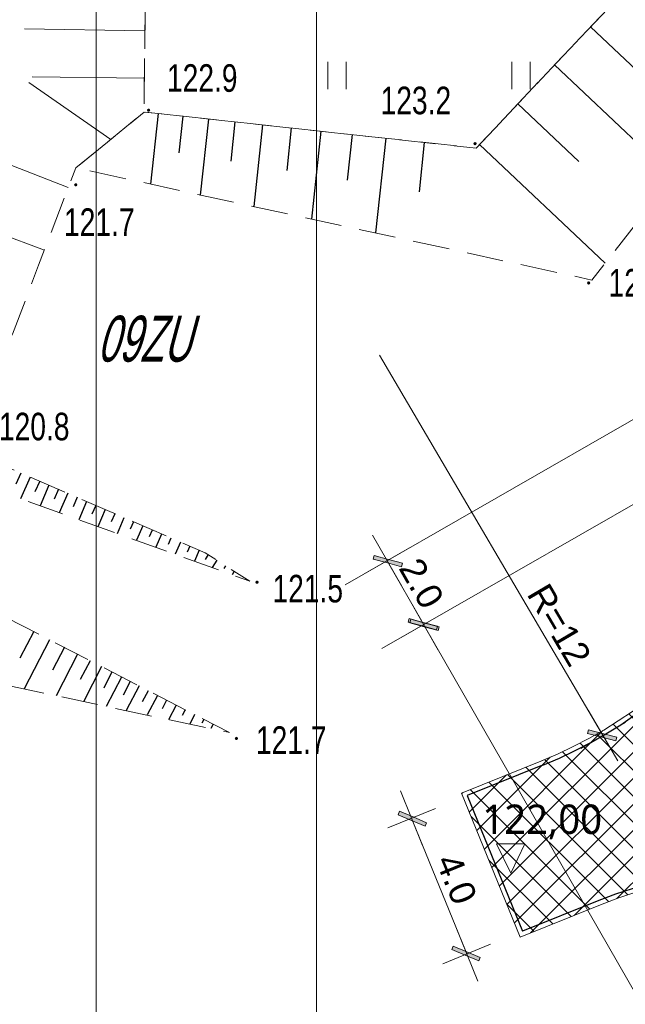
# Model space of a CAD drawing. Header units: metres. Extents: x 7464056 to 7464277, y 5957530 to 5957827.
# Tile 6 of 26: x 7464137 to 7464154, y 5957566 to 5957592. Entities that reach past the tile are written whole.
import ezdxf

# ---------------------------------------------------------------- set-up
doc = ezdxf.new("R2010")
doc.units = ezdxf.units.M
doc.header["$MEASUREMENT"] = 0
doc.linetypes.add('1.0_0.5', pattern=[1.5, 1, -0.5])
doc.layers.get('0').update_dxf_attribs({"color": 2, "linetype": 'CONTINUOUS', "lineweight": 5})
doc.layers.get('Defpoints').update_dxf_attribs({"linetype": 'CONTINUOUS'})
for name, color, linetype in [('000 Inne (niezydentyfikowane)', 7, 'CONTINUOUS'), ('pikieta naturalna', 7, 'CONTINUOUS'), ('skarpa nieumocniona', 7, 'CONTINUOUS'), ('trawnik', 7, 'CONTINUOUS')]:
    doc.layers.add(name, color=color, linetype=linetype)
for name, color, linetype, lineweight in [('__A-asfalt', 253, 'CONTINUOUS', 5), ('__A-krawężnik', 5, 'CONTINUOUS', 30), ('__A-rzędne projektowane', 7, 'CONTINUOUS', 15), ('__A-Wymiary', 7, 'CONTINUOUS', 13), ('A-Tabelka', 7, 'CONTINUOUS', 18), ('pikieta naturalna-Atr2', 8, 'CONTINUOUS', 9)]:
    doc.layers.add(name, color=color, linetype=linetype, lineweight=lineweight)
doc.styles.add('arial', font='arial.ttf')
doc.styles.get("Standard").update_dxf_attribs({"font": 'Working1250', "width": 0.75})
doc.styles.add('trebuchet', font='trebuc.ttf')
doc.dimstyles.new('250', dxfattribs={"dimscale": 0.1, "dimtxt": 7, "dimasz": 1, "dimexe": 1.25, "dimexo": 0.625, "dimgap": 1.5, "dimtad": 1, "dimzin": 4, "dimdsep": 46, "dimtxsty": 'arial', "dimblk": 'W', "dimcen": 1, "dimse1": 1, "dimse2": 1, "dimclrd": 256, "dimclrt": 7, "dimadec": 1, "dimazin": 0, "dimtm": 1e-09, "dimtfac": 1, "dimtmove": 0, "dimatfit": 0, "dimldrblk": 'W', "dimfxl": 0, "dimlwd": 5, "dimarcsym": 0})

# ---------------------------------------------------------------- blocks, each defined once
blk = doc.blocks.new('PW01')
at = {"linetype": 'Continuous', "lineweight": 13}
h = blk.add_hatch(color=0, dxfattribs=at)
edge = h.paths.add_edge_path()
edge.add_arc((0, 0), 0.045, 0, 360)
blk = doc.blocks.new('TU04')
at = {"color": 0, "linetype": 'Continuous', "lineweight": 13}
for p, q in [((0, 0), (0, 0.75)), ((0.5, 0), (0.5, 0.75))]:
    blk.add_line(p, q, dxfattribs=at)
blk = doc.blocks.new('Kota2')
at = {"color": 0}
blk.add_lwpolyline([(-0.386, 0.799), (0, 0), (0.386, 0.799)], close=True, dxfattribs=at)
at = {"color": 0, "style": 'trebuchet'}
blk.add_attdef('POZIOM', (-0.775, 1.071), '', height=1, dxfattribs=at)
blk = doc.blocks.new('W')
h = blk.add_hatch(color=256)
h.paths.add_polyline_path([(0.65, 0), (2.98, 2.33), (2.27, 3.04), (0, 0.76), (0, 0)])
h.paths.add_polyline_path([(0, 0), (0, 0.76), (-0.56, 0.21), (-0.76, 0)])
h.paths.add_polyline_path([(0, -0.65), (0.15, -0.5), (0.65, 0), (0, 0)])
h.paths.add_polyline_path([(-3.39, -2.62), (-2.68, -3.33), (0, -0.65), (0, 0), (-0.76, 0)])
blk.add_hatch(color=256).paths.add_polyline_path([(-3.39, -2.62), (-2.68, -3.33), (0, -0.65), (0, 0), (-0.76, 0)])
for p, q in [((0, -7), (0, 7)), ((-0.56, 0.21), (2.27, 3.04)), ((2.27, 3.04), (2.98, 2.33)), ((-8, 0), (8, 0)), ((-0.56, 0.21), (-3.39, -2.62)), ((0.15, -0.5), (2.98, 2.33)), ((-3.39, -2.62), (-2.68, -3.33)), ((0.15, -0.5), (-2.68, -3.33))]:
    blk.add_line(p, q)
blk = doc.blocks.new('*D86')
at = {"layer": '__A-Wymiary', "lineweight": 5, "ltscale": 0.25}
blk.add_line((7464148.372, 5957575.902), (7464158.823, 5957557.688), dxfattribs=at)
at = {"layer": 'Defpoints', "color": 0}
for p in [(7464148.322, 5957575.989), (7464158.873, 5957557.601), (7464158.873, 5957557.601)]:
    blk.add_point(p, dxfattribs=at)
at = {"layer": '__A-Wymiary', "linetype": 'ByBlock', "lineweight": 5, "xscale": 0.1, "yscale": 0.1, "zscale": 0.1}
for p, rotation in [((7464148.322, 5957575.989), 119.8467112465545), ((7464158.873, 5957557.601), 299.8467112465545)]:
    blk.add_blockref('W', p, dxfattribs=dict(at, rotation=rotation))
at = {"layer": '__A-Wymiary', "color": 7, "ltscale": 0.25, "insert": (7464155.72, 5957564.116), "char_height": 0.7, "attachment_point": 5, "rotation": 299.8467, "style": 'arial'}
blk.add_mtext('21.20', dxfattribs=at)
blk = doc.blocks.new('*D93')
at = {"layer": '__A-Wymiary', "lineweight": 5, "ltscale": 0.25}
blk.add_line((7464147.376, 5957577.637), (7464148.272, 5957576.076), dxfattribs=at)
at = {"layer": 'Defpoints', "color": 0}
for p in [(7464149.331, 5957578.874), (7464150.326, 5957577.139), (7464148.322, 5957575.989)]:
    blk.add_point(p, dxfattribs=at)
at = {"layer": '__A-Wymiary', "linetype": 'ByBlock', "lineweight": 5, "xscale": 0.1, "yscale": 0.1, "zscale": 0.1}
for p, rotation in [((7464147.327, 5957577.724), 119.8467115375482), ((7464148.322, 5957575.989), 299.8467115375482)]:
    blk.add_blockref('W', p, dxfattribs=dict(at, rotation=rotation))
at = {"layer": '__A-Wymiary', "color": 7, "ltscale": 0.25, "insert": (7464148.264, 5957577.109), "char_height": 0.7, "attachment_point": 5, "rotation": 299.8467, "style": 'arial'}
blk.add_mtext('2.0', dxfattribs=at)
blk = doc.blocks.new('*D96')
at = {"layer": '__A-Wymiary', "lineweight": 5, "ltscale": 0.25}
blk.add_line((7464148.03, 5957570.629), (7464149.459, 5957567.119), dxfattribs=at)
at = {"layer": 'Defpoints', "color": 0}
for p in [(7464150.487, 5957571.737), (7464151.992, 5957568.042), (7464149.496, 5957567.026)]:
    blk.add_point(p, dxfattribs=at)
at = {"layer": '__A-Wymiary', "linetype": 'ByBlock', "lineweight": 5, "xscale": 0.1, "yscale": 0.1, "zscale": 0.1}
for p, rotation in [((7464147.992, 5957570.721), 112.1555548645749), ((7464149.496, 5957567.026), 292.1555548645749)]:
    blk.add_blockref('W', p, dxfattribs=dict(at, rotation=rotation))
at = {"layer": '__A-Wymiary', "color": 7, "ltscale": 0.25, "insert": (7464149.214, 5957569.065), "char_height": 0.7, "attachment_point": 5, "rotation": 292.1556, "style": 'arial'}
blk.add_mtext('4.0', dxfattribs=at)
blk = doc.blocks.new('*D97')
at = {"layer": '__A-Wymiary', "lineweight": 5, "ltscale": 0.25}
blk.add_line((7464153.15, 5957573.053), (7464147.12, 5957583.313), dxfattribs=at)
at = {"layer": 'Defpoints', "color": 0}
for p in [(7464147.12, 5957583.313), (7464153.2, 5957572.967)]:
    blk.add_point(p, dxfattribs=at)
at = {"layer": '__A-Wymiary', "linetype": 'ByBlock', "lineweight": 5, "xscale": 0.1, "yscale": 0.1, "zscale": 0.1, "rotation": 300.4426774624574}
blk.add_blockref('W', (7464153.2, 5957572.967), dxfattribs=at)
at = {"layer": '__A-Wymiary', "color": 7, "ltscale": 0.25, "insert": (7464152.012, 5957575.979), "char_height": 0.7, "attachment_point": 5, "rotation": 300.4427, "style": 'arial'}
blk.add_mtext('R=12', dxfattribs=at)

msp = doc.modelspace()

# ---------------------------------------------------------------- hatches: boundary and pattern name
at = {"layer": '__A-asfalt', "transparency": 33554687}
h = msp.add_hatch(dxfattribs=at)
h.set_pattern_fill('ANSI37', color=95, scale=4)
h.set_pattern_definition([(45, (0, 0), (-0.353553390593, 0.353553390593), []), (135, (0, 0), (-0.353553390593, -0.353553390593), [])])
h.paths.add_polyline_path([(7464166.47, 5957565.3), (7464166.293, 5957565.753, -0.133705), (7464158.971, 5957584.159, -0.325651), (7464151.555, 5957572.292), (7464149.353, 5957571.406), (7464150.948, 5957567.488), (7464153.134, 5957568.368, -0.313115)])

# ---------------------------------------------------------------- linework, layer by layer
at = {"layer": '000 Inne (niezydentyfikowane)', "color": 7, "linetype": 'Continuous', "lineweight": 13}
for p, q in [((7464140.74, 5957592.14), (7464137.47, 5957592.19)), ((7464139.81, 5957589.18), (7464137.58, 5957590.73)), ((7464140.73, 5957590.85), (7464137.67, 5957590.89)), ((7464138.65, 5957587.88), (7464133.67, 5957589.81)), ((7464138.01, 5957586.17), (7464135.47, 5957587.13))]:
    msp.add_line(p, q, dxfattribs=at)
at = {"layer": '000 Inne (niezydentyfikowane)', "color": 7, "linetype": 'Continuous', "lineweight": 25, "flags": 128}
for points in [[(7464152.86, 5957592.25), (7464154.43, 5957590.77)], [(7464151.88, 5957591.21), (7464155.11, 5957588.17)], [(7464150.88, 5957590.15), (7464152.54, 5957588.58)], [(7464141.1, 5957589.89), (7464140.89, 5957587.97)], [(7464141.77, 5957589.82), (7464141.66, 5957588.82)], [(7464142.47, 5957589.74), (7464142.24, 5957587.67)], [(7464143.19, 5957589.66), (7464143.08, 5957588.59)], [(7464143.94, 5957589.58), (7464143.7, 5957587.36)], [(7464144.72, 5957589.5), (7464144.6, 5957588.34)], [(7464145.53, 5957589.41), (7464145.27, 5957587.02)], [(7464146.38, 5957589.32), (7464146.24, 5957588.08)], [(7464147.29, 5957589.22), (7464147.01, 5957586.64)], [(7464148.34, 5957589.1), (7464148.2, 5957587.76)], [(7464149.84, 5957589.05), (7464153.26, 5957585.82)], [(7464137.37, 5957580.11), (7464137.23, 5957579.81)], [(7464137.62, 5957580), (7464137.36, 5957579.41)], [(7464137.88, 5957579.89), (7464137.75, 5957579.6)], [(7464138.13, 5957579.78), (7464137.89, 5957579.22)], [(7464138.39, 5957579.67), (7464138.27, 5957579.4)], [(7464138.64, 5957579.56), (7464138.41, 5957579.03)], [(7464138.9, 5957579.45), (7464138.79, 5957579.19)], [(7464139.15, 5957579.34), (7464138.94, 5957578.84)], [(7464139.41, 5957579.23), (7464139.3, 5957578.99)], [(7464139.66, 5957579.12), (7464139.46, 5957578.65)], [(7464139.92, 5957579), (7464139.82, 5957578.78)], [(7464140.17, 5957578.89), (7464139.99, 5957578.46)], [(7464140.43, 5957578.78), (7464140.34, 5957578.58)], [(7464140.68, 5957578.67), (7464140.51, 5957578.28)], [(7464140.94, 5957578.56), (7464140.86, 5957578.37)], [(7464141.19, 5957578.45), (7464141.04, 5957578.09)], [(7464141.45, 5957578.34), (7464141.37, 5957578.17)], [(7464141.71, 5957578.23), (7464141.56, 5957577.9)], [(7464141.96, 5957578.12), (7464141.89, 5957577.96)], [(7464142.22, 5957578.01), (7464142.09, 5957577.71)], [(7464142.46, 5957577.89), (7464142.38, 5957577.76)], [(7464142.7, 5957577.74), (7464142.57, 5957577.54)], [(7464142.93, 5957577.59), (7464142.89, 5957577.51)], [(7464143.17, 5957577.44), (7464143.11, 5957577.34)], [(7464137.72, 5957575.8), (7464137.34, 5957575.07)], [(7464138.15, 5957575.57), (7464137.46, 5957574.24)], [(7464138.55, 5957575.37), (7464138.23, 5957574.75)], [(7464138.91, 5957575.18), (7464138.33, 5957574.05)], [(7464139.25, 5957575), (7464138.98, 5957574.49)], [(7464139.56, 5957574.85), (7464139.07, 5957573.89)], [(7464139.84, 5957574.7), (7464139.62, 5957574.26)], [(7464140.1, 5957574.56), (7464139.69, 5957573.76)], [(7464140.34, 5957574.44), (7464140.15, 5957574.07)], [(7464140.58, 5957574.32), (7464140.23, 5957573.65)], [(7464140.83, 5957574.19), (7464140.67, 5957573.89)], [(7464141.08, 5957574.06), (7464140.8, 5957573.53)], [(7464141.33, 5957573.93), (7464141.21, 5957573.7)], [(7464141.59, 5957573.8), (7464141.38, 5957573.4)], [(7464141.84, 5957573.67), (7464141.75, 5957573.51)], [(7464142.09, 5957573.54), (7464141.96, 5957573.28)], [(7464142.34, 5957573.41), (7464142.29, 5957573.31)], [(7464142.6, 5957573.28), (7464142.53, 5957573.16)]]:
    msp.add_lwpolyline(points, dxfattribs=at)
at = {"layer": '__A-krawężnik', "color": 7, "lineweight": 15, "ltscale": 0.25}
for p, q in [((7464151.555, 5957572.292), (7464149.353, 5957571.406)), ((7464149.353, 5957571.406), (7464150.948, 5957567.488)), ((7464153.134, 5957568.368), (7464150.948, 5957567.488))]:
    msp.add_line(p, q, dxfattribs=at)
at = {"layer": '__A-krawężnik', "color": 7, "ltscale": 0.25}
for p, q in [((7464151.6, 5957572.18), (7464149.51, 5957571.339)), ((7464149.51, 5957571.339), (7464151.014, 5957567.644)), ((7464153.089, 5957568.479), (7464151.014, 5957567.644))]:
    msp.add_line(p, q, dxfattribs=at)
at = {"layer": '__A-krawężnik', "color": 7, "lineweight": 15, "ltscale": 0.25}
for centre, start, end in [((7464147.12, 5957583.313), 291.7569, 3.324), ((7464157.568, 5957557.347), 37.4631, 111.9189)]:
    msp.add_arc(centre, 11.88, start, end, dxfattribs=at)
at = {"layer": '__A-krawężnik', "color": 7, "ltscale": 0.25}
for centre, start, end in [((7464147.12, 5957583.313), 291.7569, 3.324), ((7464157.568, 5957557.347), 40.5138, 111.9189)]:
    msp.add_arc(centre, 12, start, end, dxfattribs=at)
at = {"layer": '__A-Wymiary', "ltscale": 0.25}
for p, q in [((7464163.714, 5957587.127), (7464146.189, 5957577.071)), ((7464164.709, 5957585.392), (7464147.184, 5957575.336))]:
    msp.add_line(p, q, dxfattribs=at)
at = {"layer": 'A-Tabelka', "ltscale": 5}
for points in [[(7464139.412, 5957545.455), (7464244.412, 5957545.455), (7464244.412, 5957619.705), (7464139.412, 5957619.705)], [(7464145.412, 5957546.949), (7464242.912, 5957546.949), (7464242.912, 5957618.211), (7464145.412, 5957618.211)]]:
    msp.add_lwpolyline(points, close=True, dxfattribs=at)
at = {"layer": 'skarpa nieumocniona', "color": 7, "linetype": '1.0_0.5', "lineweight": 18, "flags": 128}
for points in [[(7464127.3, 5957626.93), (7464128.74, 5957624.11), (7464130.15, 5957621.38), (7464131.45, 5957618.86), (7464132.92, 5957616.01), (7464134.22, 5957613.41), (7464135.53, 5957610.77), (7464136.76, 5957608.28), (7464138.08, 5957605.61), (7464139.3, 5957603.17), (7464140.84, 5957600.05), (7464140.8, 5957596.99), (7464140.78, 5957594.74), (7464140.75, 5957592.73), (7464140.72, 5957590.36), (7464140.72, 5957589.93), (7464138.86, 5957588.41), (7464138.6, 5957587.74), (7464137.85, 5957585.76), (7464137.14, 5957583.89), (7464136.3, 5957581.68), (7464135.94, 5957580.73), (7464134.39, 5957581.31), (7464133.88, 5957581.38), (7464132.58, 5957581.57), (7464131.29, 5957581.75), (7464128.99, 5957582.07), (7464133.46, 5957588.88), (7464134.42, 5957593.21), (7464134.76, 5957597.25), (7464134.6, 5957598.86), (7464134.23, 5957600.66), (7464133.7, 5957601.91), (7464131.29, 5957605.57), (7464128.16, 5957610.41), (7464126.41, 5957613.07), (7464126.66, 5957628.17)], [(7464127.3, 5957626.93), (7464128.74, 5957624.11), (7464130.15, 5957621.38), (7464131.45, 5957618.86), (7464132.92, 5957616.01), (7464134.22, 5957613.41), (7464135.53, 5957610.77), (7464136.76, 5957608.28), (7464138.08, 5957605.61), (7464139.3, 5957603.17), (7464140.84, 5957600.05), (7464140.8, 5957596.99), (7464140.78, 5957594.74), (7464140.75, 5957592.73), (7464140.72, 5957590.36), (7464140.72, 5957589.93), (7464138.86, 5957588.41), (7464138.6, 5957587.74), (7464137.85, 5957585.76), (7464137.14, 5957583.89), (7464136.3, 5957581.68), (7464135.94, 5957580.73), (7464134.39, 5957581.31), (7464133.88, 5957581.38), (7464132.58, 5957581.57), (7464131.29, 5957581.75), (7464128.99, 5957582.07), (7464133.46, 5957588.88), (7464134.42, 5957593.21), (7464134.76, 5957597.25), (7464134.6, 5957598.86), (7464134.23, 5957600.66), (7464133.7, 5957601.91), (7464131.29, 5957605.57), (7464128.16, 5957610.41), (7464126.41, 5957613.07), (7464126.66, 5957628.17)], [(7464139.72, 5957589.11), (7464138.86, 5957588.41), (7464152.9, 5957585.36), (7464160.26, 5957594.71), (7464160.29, 5957594.84), (7464161.2, 5957598.62), (7464161.74, 5957600.9), (7464162.34, 5957603.42), (7464162.72, 5957605.07), (7464163.24, 5957607.29), (7464163.75, 5957609.44), (7464162.14, 5957607.54), (7464160.59, 5957605.13), (7464158.88, 5957598.62), (7464149.75, 5957588.95), (7464140.72, 5957589.93)], [(7464139.72, 5957589.11), (7464138.86, 5957588.41), (7464152.9, 5957585.36), (7464160.26, 5957594.71), (7464160.29, 5957594.84), (7464161.2, 5957598.62), (7464161.74, 5957600.9), (7464162.34, 5957603.42), (7464162.72, 5957605.07), (7464163.24, 5957607.29), (7464163.75, 5957609.44), (7464162.14, 5957607.54), (7464160.59, 5957605.13), (7464158.88, 5957598.62), (7464149.75, 5957588.95), (7464140.72, 5957589.93)], [(7464128.99, 5957582.07), (7464134.82, 5957580.32), (7464138.33, 5957579.06), (7464143.59, 5957577.17), (7464142.38, 5957577.94), (7464139.79, 5957579.06), (7464135.94, 5957580.73), (7464134.39, 5957581.31)], [(7464128.99, 5957582.07), (7464134.82, 5957580.32), (7464138.33, 5957579.06), (7464143.59, 5957577.17), (7464142.38, 5957577.94), (7464139.79, 5957579.06), (7464135.94, 5957580.73), (7464134.39, 5957581.31)], [(7464131.8, 5957578.73), (7464126.75, 5957578.96), (7464131.54, 5957575.67), (7464134.1, 5957574.95), (7464143.04, 5957573.05), (7464136.27, 5957576.54)], [(7464131.8, 5957578.73), (7464126.75, 5957578.96), (7464131.54, 5957575.67), (7464134.1, 5957574.95), (7464143.04, 5957573.05), (7464136.27, 5957576.54)]]:
    msp.add_lwpolyline(points, close=True, dxfattribs=at)
at = {"layer": 'trawnik', "color": 7, "linetype": '1.0_0.5', "lineweight": 18, "flags": 128}
msp.add_lwpolyline([(7464137.77, 5957671.55), (7464145.7, 5957658.29), (7464153.31, 5957645.2), (7464161.81, 5957630.88), (7464165.59, 5957624.29), (7464166.01, 5957623.09), (7464166.28, 5957621.51), (7464166.24, 5957620.22), (7464165.92, 5957618.44), (7464165.25, 5957616.11), (7464164.7, 5957613.53), (7464163.75, 5957609.44), (7464162.14, 5957607.54), (7464160.59, 5957605.13), (7464158.88, 5957598.62), (7464149.75, 5957588.95), (7464140.72, 5957589.93), (7464140.72, 5957590.36), (7464140.75, 5957592.73), (7464140.78, 5957594.74), (7464140.8, 5957596.99), (7464140.84, 5957600.05), (7464139.3, 5957603.17), (7464138.08, 5957605.61), (7464136.76, 5957608.28), (7464135.53, 5957610.77), (7464134.22, 5957613.41), (7464132.92, 5957616.01), (7464131.45, 5957618.86), (7464130.15, 5957621.38), (7464128.74, 5957624.11), (7464127.3, 5957626.93), (7464126.66, 5957628.17), (7464126.84, 5957638.93), (7464127.02, 5957656.52), (7464119.12, 5957670.16), (7464132.26, 5957677.67)], close=True, dxfattribs=at)

# ---------------------------------------------------------------- block references
at = {"layer": '__A-rzędne projektowane'}
ref = msp.add_blockref('Kota2', (7464150.692, 5957569.222), dxfattribs=dict(at, zscale=0.6))
ref.add_attrib('Poziom', '122,00', (7464149.917, 5957570.292), dxfattribs={"layer": '0', "color": 0, "height": 0.8, "style": 'trebuchet'})
at = {"layer": 'pikieta naturalna', "color": 7, "linetype": 'Continuous', "lineweight": 13}
for p in [(7464140.84, 5957589.98), (7464149.72, 5957589.07), (7464138.86, 5957587.95), (7464152.81, 5957585.28), (7464143.79, 5957577.14), (7464143.23, 5957572.89)]:
    msp.add_blockref('PW01', p, dxfattribs=at)
at = {"layer": 'trawnik', "color": 7, "linetype": 'Continuous', "lineweight": 18}
for p in [(7464145.719, 5957590.549), (7464150.719, 5957590.549)]:
    msp.add_blockref('TU04', p, dxfattribs=at)

# ---------------------------------------------------------------- texts
at = {"layer": '000 Inne (niezydentyfikowane)', "color": 56, "linetype": 'Continuous', "lineweight": 13, "oblique": 15, "width": 0.624}
msp.add_text('09ZU', height=1.25, dxfattribs=at).set_placement((7464139.44, 5957583.14))
at = {"layer": 'pikieta naturalna-Atr2', "color": 7, "width": 0.765}
for s, p in [('122.9', (7464141.34, 5957590.48)), ('123.2', (7464147.15, 5957589.87)), ('121.7', (7464138.54, 5957586.56)), ('122.3', (7464153.35, 5957584.91)), ('120.8', (7464136.77, 5957581)), ('121.5', (7464144.21, 5957576.59)), ('121.7', (7464143.76, 5957572.47))]:
    msp.add_text(s, height=0.75, dxfattribs=at).set_placement(p)

# ---------------------------------------------------------------- dimensions: what is measured, and where the dimension line sits
at = {"layer": '__A-Wymiary', "ltscale": 0.25}
dim = msp.add_radius_dim(center=(7464147.12, 5957583.313), mpoint=(7464153.2, 5957572.967), text='R=12', dimstyle='250', override={"dimtxsty": 'arial', "dimldrblk": 'W'}, dxfattribs=at)
dim.commit()
dim.dimension.update_dxf_attribs({"geometry": '*D97', "text_midpoint": (7464151.579, 5957575.725), "dimtype": 164})
dim = msp.add_linear_dim(base=(7464148.322, 5957575.989), p1=(7464149.331, 5957578.874), p2=(7464150.326, 5957577.139), angle=299.8467, text='2.0', dimstyle='250', override={"dimtxsty": 'arial', "dimldrblk": 'W'}, dxfattribs=at)
dim.commit()
dim.dimension.update_dxf_attribs({"geometry": '*D93', "text_midpoint": (7464147.824, 5957576.856), "dimtype": 161})
dim = msp.add_linear_dim(base=(7464158.873, 5957557.601), p1=(7464148.322, 5957575.989), p2=(7464158.873, 5957557.601), angle=299.8467, dimstyle='250', dxfattribs=at)
dim.commit()
dim.dimension.update_dxf_attribs({"geometry": '*D86', "text_midpoint": (7464155.28, 5957563.863), "dimtype": 161})
dim = msp.add_aligned_dim(p1=(7464150.487, 5957571.737), p2=(7464151.992, 5957568.042), distance=-2.694, text='4.0', dimstyle='250', override={"dimtxsty": 'arial', "dimldrblk": 'W'}, dxfattribs=at)
dim.commit()
dim.dimension.update_dxf_attribs({"geometry": '*D96', "text_midpoint": (7464149.214, 5957569.065)})

doc.saveas('drawing.dxf')
